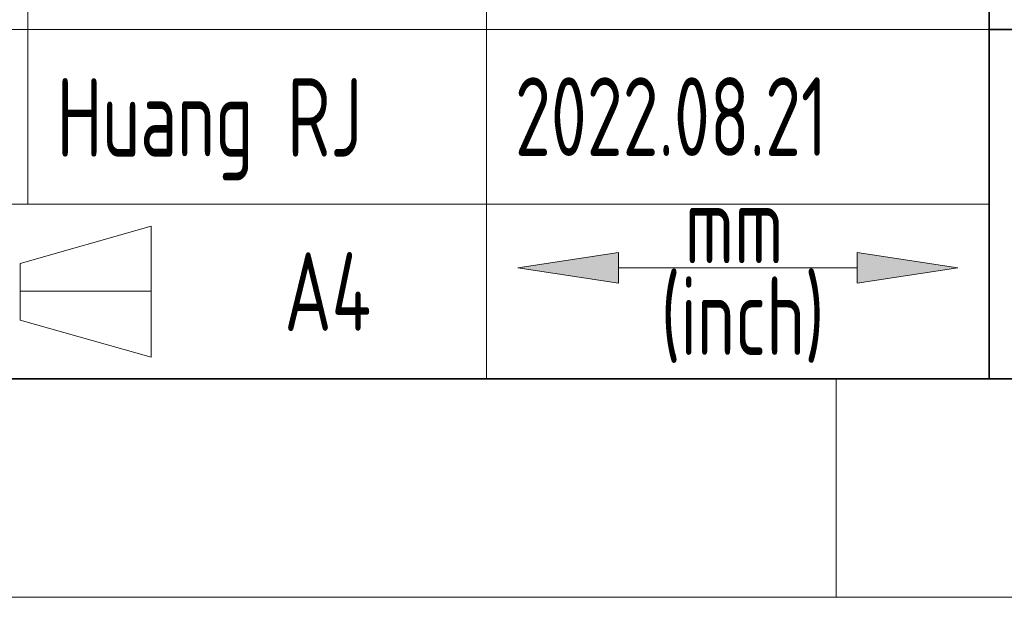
# Model space of a CAD drawing. Header units: millimetres. Extents: x 6 to 292, y 5 to 204.
# Tile 7 of 21: x 173 to 195, y 5 to 18. Entities that reach past the tile are written whole.
import ezdxf
from ezdxf.entities.mleader import LeaderData, LeaderLine
from ezdxf.lldxf.tags import DXFTag
from ezdxf.math import Vec2, Vec3

# ---------------------------------------------------------------- set-up
doc = ezdxf.new("R2010")
doc.units = ezdxf.units.MM
for name, color, linetype in [('Default', 7, 'Continuous'), ('TEXT', 7, 'Continuous'), ('中心线层', 7, 'Continuous'), ('图框', 7, 'Continuous'), ('细实线', 7, 'Continuous'), ('轮廓线', 7, 'Continuous'), ('阴影线', 7, 'Continuous')]:
    doc.layers.add(name, color=color, linetype=linetype)
doc.styles.add('SEACAD_Solid_Edge_ANSI', font='seans.ttf')
tags = doc.linetypes.add('CENTER2', pattern=[28.575, 19.05, -3.175, 3.175, -3.175]).pattern_tags.tags
tags[10:11] = [DXFTag(74, 4), DXFTag(75, 0), DXFTag(340, '0'), DXFTag(46, 0.0), DXFTag(50, 0.0), DXFTag(44, 0.0), DXFTag(45, 0.0)]
tags[8:9] = [DXFTag(74, 4), DXFTag(75, 0), DXFTag(340, '0'), DXFTag(46, 0.0), DXFTag(50, 0.0), DXFTag(44, 0.0), DXFTag(45, 0.0)]
tags[6:7] = [DXFTag(74, 4), DXFTag(75, 0), DXFTag(340, '0'), DXFTag(46, 0.0), DXFTag(50, 0.0), DXFTag(44, 0.0), DXFTag(45, 0.0)]
tags[4:5] = [DXFTag(74, 4), DXFTag(75, 0), DXFTag(340, '0'), DXFTag(46, 0.0), DXFTag(50, 0.0), DXFTag(44, 0.0), DXFTag(45, 0.0)]

# ---------------------------------------------------------------- blocks, each defined once
blk = doc.blocks.new('_DOT')
at = {"color": 0}
blk.add_line((0, 0), (-1, 0), dxfattribs=at)
at = {"color": 0, "const_width": 0.333}
blk.add_lwpolyline([(-0.1665, 0, 1), (0.1665, 0, 1)], format="xyb", close=True, dxfattribs=at)
blk = doc.blocks.new('A4-drawing_frame')
at = {"layer": '细实线', "color": 7, "linetype": 'Continuous', "lineweight": 13}
for p, q in [((-100.5, 5), (-100.5, 0)), ((-286.5, 0), (0, 0))]:
    blk.add_line(p, q, dxfattribs=at)
at = {"layer": '轮廓线', "color": 7, "linetype": 'Continuous', "lineweight": 35}
blk.add_line((-282, 5), (-5, 5), dxfattribs=at)

msp = doc.modelspace()

# ---------------------------------------------------------------- hatches: boundary and pattern name
at = {"layer": '阴影线', "linetype": 'Continuous', "lineweight": 5}
for points in [[(186.5195, 12.1977), (186.5195, 12.8994), (184.2142, 12.5486)], [(191.9805, 12.8994), (191.9805, 12.1977), (194.2858, 12.5486)]]:
    msp.add_hatch(color=7, dxfattribs=at).paths.add_polyline_path(points)

# ---------------------------------------------------------------- linework, layer by layer
at = {"layer": '中心线层', "color": 7, "linetype": 'CENTER2', "lineweight": 13}
msp.add_line((172.8287, 12.0098), (175.8179, 12.0098), dxfattribs=at)
at = {"layer": '细实线', "color": 7, "linetype": 'Continuous', "lineweight": 13}
for p, q in [((172.9968, 14), (172.9968, 26)), ((183.5, 10), (183.5, 26)), ((195, 18), (167, 18)), ((195, 14), (167, 14)), ((172.8179, 12.6479), (175.8179, 13.4979)), ((175.8179, 10.4979), (175.8179, 13.4979)), ((186.5195, 12.8994), (184.2142, 12.5486)), ((186.5195, 12.1977), (186.5195, 12.8994)), ((191.9805, 12.8994), (191.9805, 12.1977)), ((194.2858, 12.5486), (191.9805, 12.8994)), ((172.8179, 11.3479), (172.8179, 12.6479)), ((184.2142, 12.5486), (186.5195, 12.1977)), ((191.9805, 12.5486), (186.5195, 12.5486)), ((191.9805, 12.1977), (194.2858, 12.5486)), ((172.8179, 11.3479), (175.8179, 10.4979))]:
    msp.add_line(p, q, dxfattribs=at)
at = {"layer": '轮廓线', "color": 7, "linetype": 'Continuous', "lineweight": 35}
for p, q in [((195, 10), (195, 34)), ((195, 18), (287, 18)), ((167, 10), (287, 10)), ((195, 10), (287, 10))]:
    msp.add_line(p, q, dxfattribs=at)

# ---------------------------------------------------------------- block references
at = {"layer": '图框', "color": 7}
msp.add_blockref('A4-drawing_frame', (292, 5), dxfattribs=at)

# ---------------------------------------------------------------- texts
at = {"layer": 'TEXT', "insert": (179.8618, 12), "char_height": 1.8, "width": 7.276492, "attachment_point": 5, "style": 'SEACAD_Solid_Edge_ANSI'}
msp.add_mtext('{\\fSolid Edge ANSI|b0||i0||c0|p34;\\C7;\\H1.8;\\W0.7;A4}', dxfattribs=at)
at = {"layer": '细实线', "char_height": 1.8, "attachment_point": 8, "style": 'SEACAD_Solid_Edge_ANSI'}
for s, insert, width in [('{\\fSolid Edge ANSI|b0||i0||c0|p34;\\C7;\\H1.8;\\W0.7;mm}', (189.1668, 12.6472), 3.272737), ('{\\fSolid Edge ANSI|b0||i0||c0|p34;\\C7;\\H1.8;\\W0.7;(inch)}', (189.3592, 10.3676), 6.456515)]:
    msp.add_mtext(s, dxfattribs=dict(at, insert=insert, width=width))

# ---------------------------------------------------------------- leaders
at = {"layer": 'Default', "color": 7, "linetype": 'Continuous', "lineweight": 13}
ml = msp.add_multileader_mtext('Standard', dxfattribs=at)
ml.set_content('{\\pxsm0.9;\\fSolid Edge ANSI|b0||i0||c0|p34;\\W0.7;Gao WG\\P}', color=256)
ml.set_leader_properties()
ml.set_arrow_properties(name='DOT')
ml.build(insert=Vec2(0, 0))
ml.multileader.update_dxf_attribs({"leader_type": 0, "dogleg_length": 0, "arrow_head_size": 1.8})
ctx = ml.context
ctx.base_point, ctx.char_height, ctx.arrow_head_size, ctx.landing_gap_size = Vec3(171.6486, 20.0078), 1.8, 1.8, 0.63
ctx.mtext.insert = Vec3(173.6486, 20.9159)
ml = msp.add_multileader_mtext('Standard', dxfattribs=at)
ml.set_content('{\\pxsm0.9;\\fSolid Edge ANSI|b0||i0||c0|p34;\\W0.7;2022.08.21\\P}', color=256)
ml.set_leader_properties()
ml.set_arrow_properties(name='DOT')
ml.build(insert=Vec2(0, 0))
ml.multileader.update_dxf_attribs({"leader_type": 0, "dogleg_length": 0, "arrow_head_size": 1.8})
ctx = ml.context
ctx.base_point, ctx.char_height, ctx.arrow_head_size, ctx.landing_gap_size = Vec3(182.1479, 15.9994), 1.8, 1.8, 0.63
ctx.mtext.insert = Vec3(184.1479, 16.9075)
ml = msp.add_multileader_mtext('Standard', dxfattribs=at)
ml.set_content('{\\pxsm0.9;\\fSolid Edge ANSI|b0||i0||c0|p34;\\W0.7;Huang RJ\\P}', color=256)
ml.set_leader_properties()
ml.set_arrow_properties(name='DOT')
ml.build(insert=Vec2(0, 0))
ml.multileader.update_dxf_attribs({"leader_type": 0, "dogleg_length": 0, "arrow_head_size": 1.8})
ctx = ml.context
ctx.base_point, ctx.char_height, ctx.arrow_head_size, ctx.landing_gap_size = Vec3(171.6583, 15.7201), 1.8, 1.8, 0.63
ctx.mtext.insert = Vec3(173.6583, 16.8921)

doc.saveas('drawing.dxf')
